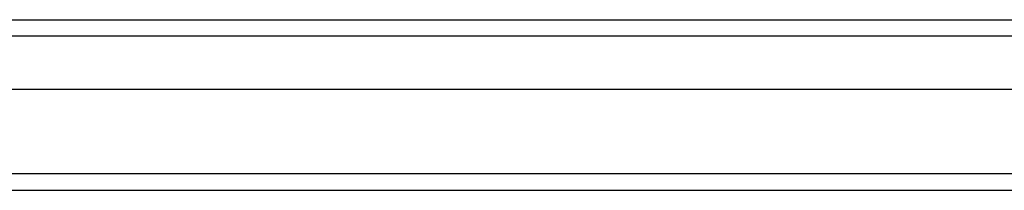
# Model space of a CAD drawing. Header units: inches. Extents: x 7 to 130, y 9 to 81.
# Tile 13 of 61: x 58.653 to 63.653, y 37.59 to 38.456. Entities that reach past the tile are written whole.
import ezdxf

# ---------------------------------------------------------------- set-up
doc = ezdxf.new("R2010")
doc.units = ezdxf.units.IN
doc.header["$MEASUREMENT"] = 0
doc.layers.add('Visible Edges(ANSI)', color=7, linetype='Continuous', lineweight=25)
doc.layers.add('Visible Tangent Edges(ANSI)', color=7, linetype='Continuous', lineweight=25)

msp = doc.modelspace()

# ---------------------------------------------------------------- linework, layer by layer
at = {"layer": 'Visible Edges(ANSI)'}
for p, q in [((54.5503, 38.4563), (72.756, 38.4563)), ((72.9445, 38.1019), (54.3618, 38.1019)), ((53.7371, 37.5901), (73.5691, 37.5901))]:
    msp.add_line(p, q, dxfattribs=at)
at = {"layer": 'Visible Tangent Edges(ANSI)'}
for p, q in [((72.871, 38.3723), (54.4353, 38.3723)), ((73.5691, 37.6741), (53.7371, 37.6741))]:
    msp.add_line(p, q, dxfattribs=at)

doc.saveas('drawing.dxf')
